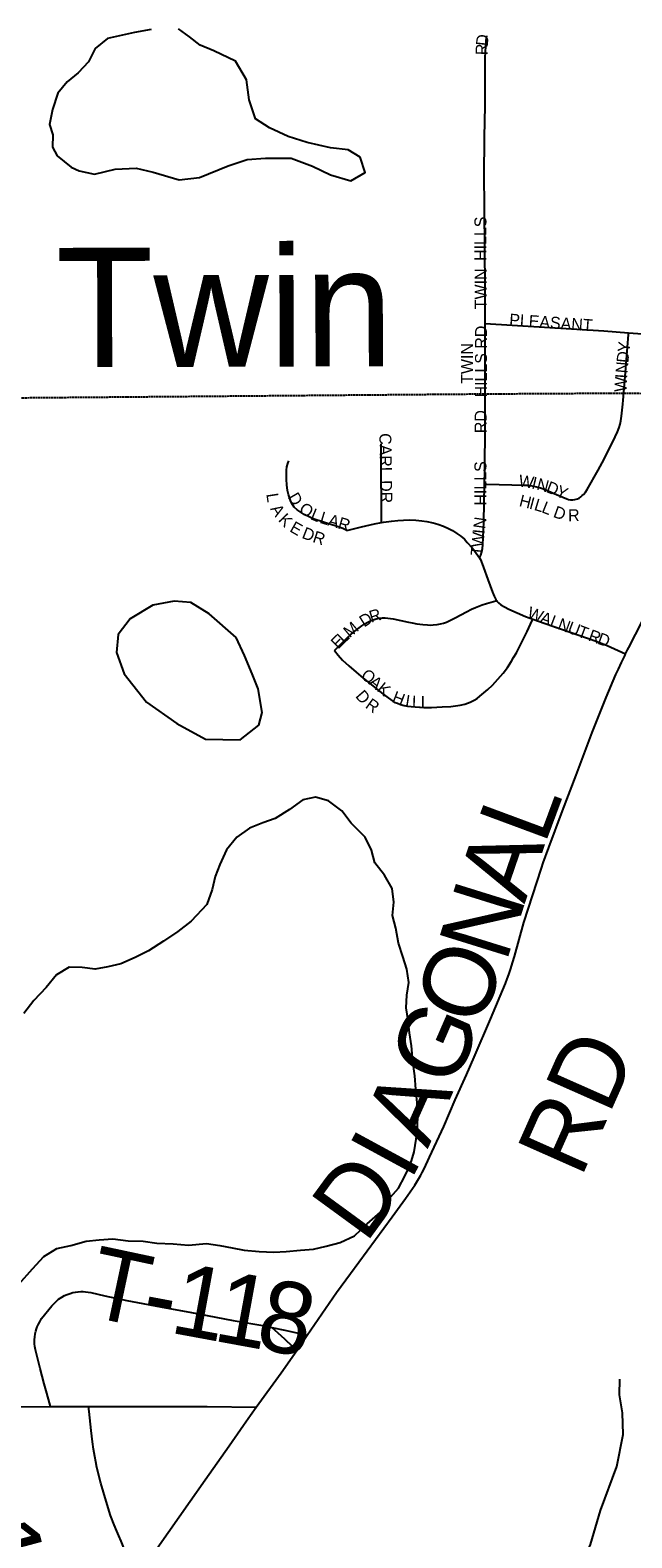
# Model space of a CAD drawing. Header units: feet. Extents: x 2113747 to 2516209, y 960708 to 1356798.
# Tile 86 of 206: x 2288863 to 2291383, y 1164000 to 1170318. Entities that reach past the tile are written whole.
import ezdxf

# ---------------------------------------------------------------- set-up
doc = ezdxf.new("R2010")
doc.units = ezdxf.units.FT
doc.header["$LTSCALE"] = 50
doc.header["$MEASUREMENT"] = 0
doc.linetypes.add('OhDOT_USTN3', pattern=[0.22, 0.165, -0.055])
for name, color, linetype in [('0_Xref', 7, 'Continuous'), ('GM_X_City_Street', 251, 'Continuous'), ('GM_X_City_Street_Text', 251, 'Continuous'), ('GM_X_County_Road', 3, 'Continuous'), ('GM_X_County_Road_Text', 3, 'Continuous'), ('GM_X_Minor_Lake', 5, 'Continuous'), ('GM_X_Minor_Lake_Text', 5, 'Continuous'), ('GM_X_Minor_River', 5, 'Continuous'), ('GM_X_Township', 251, 'OhDOT_USTN3'), ('GM_X_Township_Road', 4, 'Continuous'), ('GM_X_Township_Road_Text', 4, 'Continuous'), ('GM_X_Township_Subdivision', 4, 'Continuous'), ('GM_X_Township_Subdivision_Text', 4, 'Continuous')]:
    doc.layers.add(name, color=color, linetype=linetype)
doc.styles.add('Styledgn030', font='dgn030.shx')
doc.styles.add('Styledgn031', font='dgn031.shx')

# ---------------------------------------------------------------- blocks, each defined once
blk = doc.blocks.new('POR')
at = {"layer": 'GM_X_City_Street', "flags": 128}
for points in [[(2290769.1, 1169088.9), (2290768.4, 1169174.1), (2290768.4, 1169258.9), (2290767.2, 1169383), (2290765.2, 1169586.2), (2290764.1, 1169703), (2290766.2, 1169869.9), (2290769.2, 1170001), (2290768.9, 1170204.5), (2290770, 1170224.6), (2290770.9, 1170252.8), (2290772.6, 1170274.5), (2290775.2, 1170294.5)], [(2290768, 1168745.4), (2290768, 1168812.1), (2290768, 1169032.9), (2290769.1, 1169088.9)], [(2290769.1, 1169088.9), (2291265, 1169057.9), (2291369.3, 1169050)], [(2291344.9, 1168750.3), (2291346.4, 1168767.4), (2291355.9, 1168883.8), (2291368.8, 1169042.8), (2291369.3, 1169050)], [(2291369.3, 1169050), (2291638.2, 1169029.7), (2292073.6, 1168996.8), (2292188.6, 1168986.6)]]:
    blk.add_lwpolyline(points, dxfattribs=at)
at = {"layer": 'GM_X_County_Road', "flags": 128}
for points in [[(2291356.8, 1167704.1), (2291365.2, 1167721.3), (2291375.3, 1167741), (2291385.7, 1167761.5), (2291398.2, 1167786.1), (2291457.4, 1167899.6), (2291498.2, 1167974.6), (2291534.1, 1168041), (2291622.4, 1168205.7), (2291663.1, 1168284.6), (2291673.8, 1168304), (2291685.3, 1168325), (2291695.1, 1168340.3), (2291704.8, 1168355.5), (2291720.8, 1168377.4), (2291739.7, 1168403.3), (2291753.6, 1168420.8), (2291771.3, 1168443.3), (2291790.1, 1168466.9), (2291895.1, 1168582.8), (2291964.3, 1168660.1), (2291978.8, 1168677.5)], [(2291012.1, 1166828.8), (2291035.2, 1166893), (2291092.2, 1167047), (2291150.1, 1167196.8), (2291216.4, 1167375.3), (2291274.9, 1167521.2), (2291315.6, 1167617.9), (2291326.5, 1167641), (2291339.1, 1167667.8), (2291353.2, 1167696.7), (2291356.8, 1167704.1)], [(2290023.1, 1164849.3), (2290145.9, 1165028.1), (2290204.1, 1165107.6), (2290379.5, 1165345.3), (2290435.6, 1165422), (2290474, 1165478.7), (2290482.2, 1165492), (2290491, 1165506.3), (2290498.7, 1165520.1), (2290505, 1165531.6), (2290511.2, 1165544.4), (2290520.3, 1165561.9), (2290528.7, 1165579.7), (2290536.2, 1165596.1), (2290594.9, 1165724.2), (2290642.9, 1165835.3), (2290690.9, 1165940.7), (2290722.4, 1166014.9), (2290790.9, 1166174), (2290853.4, 1166323.5), (2290860.3, 1166342.7), (2290867.1, 1166361.4), (2290876.1, 1166386.1), (2290883.3, 1166410.1), (2290891.1, 1166436.2), (2290930.1, 1166578.6), (2291004.1, 1166806.6), (2291012.1, 1166828.8)], [(2288813.1, 1164549.7), (2288949.1, 1164550.3)], [(2289979.3, 1164785.7), (2289994.8, 1164808), (2290023.1, 1164849.3)], [(2289810.2, 1164548.3), (2289914.4, 1164692.3), (2289979.3, 1164785.7)], [(2288949.1, 1164550.3), (2289108, 1164550.7)], [(2289108, 1164550.7), (2289147, 1164550.9), (2289265.2, 1164550.3), (2289603.9, 1164550.3), (2289810.2, 1164548.3)], [(2289332.9, 1163867.7), (2289395.5, 1163957.8), (2289533, 1164153.7), (2289596.7, 1164244), (2289696, 1164386.5), (2289756.1, 1164472), (2289786, 1164515), (2289810.2, 1164548.3)]]:
    blk.add_lwpolyline(points, dxfattribs=at)
at = {"layer": 'GM_X_Minor_Lake'}
for p, q in [((2288958, 1169879.4), (2288956.5, 1169827.4)), ((2289725.8, 1167772.9), (2289613.1, 1167872.1))]:
    blk.add_line(p, q, dxfattribs=at)
at = {"layer": 'GM_X_Minor_Lake', "flags": 128}
for points in [[(2288956.5, 1169827.4), (2288976.7, 1169791.5), (2289035, 1169743.9), (2289069.1, 1169728.1), (2289133.2, 1169714.6), (2289219, 1169735.3), (2289306.8, 1169740), (2289378.9, 1169722.5), (2289487.1, 1169691.3), (2289572.9, 1169700), (2289692.4, 1169748.9), (2289772.2, 1169775.6), (2289848.1, 1169782.2), (2289956, 1169781), (2290046.2, 1169747.7), (2290120.4, 1169712.2), (2290206.5, 1169686.9), (2290266.2, 1169721.4), (2290245.7, 1169785.3), (2290195.5, 1169816.9), (2290121.5, 1169824.4), (2290023.4, 1169847.6), (2289943.3, 1169873.1), (2289865.1, 1169908.5), (2289806.8, 1169946.1), (2289780.2, 1170026), (2289769.6, 1170110), (2289723, 1170187.7), (2289632.8, 1170231.1), (2289574.6, 1170254.7), (2289530.4, 1170290.4), (2289484.2, 1170324)], [(2289370.3, 1170321.1), (2289300.4, 1170308.6), (2289186.7, 1170283.7), (2289135.1, 1170241.2), (2289107.5, 1170184.9), (2289063.9, 1170138.6), (2289018.3, 1170102.2), (2288978.7, 1170053.8), (2288957.2, 1169985.5), (2288943.7, 1169923.4), (2288958, 1169879.4)], [(2289613.1, 1167872.1), (2289536.8, 1167919.6), (2289466.8, 1167925.1), (2289377, 1167908.4), (2289281.6, 1167851.6), (2289232.1, 1167785.1), (2289224.7, 1167710.9), (2289257.4, 1167621.1), (2289350.2, 1167501.7), (2289476.8, 1167412.6), (2289597.2, 1167347.4), (2289743.1, 1167344.6), (2289820.6, 1167405.2), (2289834.2, 1167459.4), (2289817.4, 1167557.4), (2289792.9, 1167621.3), (2289760.4, 1167697.1), (2289725.8, 1167772.9)], [(2288815.7, 1165062.9), (2288873.2, 1165127.4), (2288920.7, 1165179.8), (2288974.4, 1165212.3), (2289034.3, 1165224.8), (2289098.1, 1165243.3), (2289152, 1165249.7), (2289209.9, 1165254.1), (2289273.9, 1165244.6), (2289335.9, 1165243.1), (2289393.9, 1165235.6), (2289461.9, 1165232.1), (2289525.9, 1165226.6), (2289601.8, 1165233.2), (2289657.8, 1165225.6), (2289709.8, 1165216), (2289759.9, 1165206.4), (2289821.8, 1165200.8), (2289883.8, 1165197.3), (2289935.8, 1165199.7), (2289995.7, 1165206.2), (2290049.6, 1165210.6), (2290103.4, 1165223), (2290161.3, 1165237.5), (2290221, 1165266), (2290274.6, 1165316.5), (2290330.1, 1165364.9), (2290361.7, 1165415.2), (2290405.3, 1165465.6), (2290432.9, 1165515.9), (2290456.5, 1165566.1), (2290472, 1165618.3), (2290479.6, 1165670.4), (2290485.2, 1165722.5), (2290486.8, 1165772.6), (2290484.4, 1165822.6), (2290478, 1165880.6), (2290473.5, 1165936.7), (2290465.1, 1165996.7), (2290460.6, 1166062.7), (2290452.2, 1166116.7), (2290445.8, 1166168.7), (2290437.3, 1166220.7), (2290440.9, 1166274.8), (2290448.5, 1166326.9), (2290440.1, 1166382.9), (2290423.7, 1166436.8), (2290405.2, 1166492.8), (2290394.8, 1166554.7), (2290380.4, 1166608.7), (2290385.9, 1166664.8), (2290379.5, 1166720.8), (2290347.1, 1166776.6), (2290306.7, 1166828.4), (2290292.3, 1166882.3), (2290265.9, 1166936.2), (2290207.5, 1166995.8), (2290169.1, 1167047.5), (2290112.8, 1167089.1), (2290058.7, 1167104.7), (2290004.9, 1167092.3), (2289949.2, 1167051.8), (2289889.6, 1167015.3), (2289837.8, 1166996.9), (2289782, 1166974.4), (2289728.3, 1166936), (2289684.8, 1166883.6), (2289657.3, 1166821.3), (2289637.7, 1166771.1), (2289626.1, 1166717), (2289602.6, 1166654.7), (2289537.2, 1166584.1), (2289481.6, 1166541.6), (2289422, 1166501.1), (2289358.4, 1166460.6), (2289302.6, 1166432.1), (2289242.9, 1166405.6), (2289189, 1166393.2), (2289135.1, 1166382.8), (2289081.1, 1166390.4), (2289027.2, 1166392), (2288973.5, 1166359.5), (2288929.9, 1166307.1), (2288878.4, 1166252.6), (2288836.8, 1166198.3)]]:
    blk.add_lwpolyline(points, dxfattribs=at)
at = {"layer": 'GM_X_Minor_River', "flags": 128}
blk.add_lwpolyline([(2291120.7, 1163679.3), (2291149.5, 1163833.7), (2291210.3, 1163972.3), (2291251.2, 1164114.8), (2291319.7, 1164299.5), (2291346.6, 1164433.8), (2291343.9, 1164523.9), (2291331.3, 1164599.9), (2291332.8, 1164666)], dxfattribs=at)
at = {"layer": 'GM_X_Township', "flags": 128}
blk.add_lwpolyline([(2273464.5, 1168621), (2274221.7, 1168649.1), (2275701.7, 1168644.7), (2277283, 1168666.7), (2279752.9, 1168691.5), (2283763.4, 1168713.6), (2286335.4, 1168752.7), (2288511.1, 1168775.2), (2290764.5, 1168794.1), (2291345.6, 1168797.4), (2292060.1, 1168786.7), (2297619.1, 1168802.5), (2298939.3, 1168800.1), (2298977.5, 1164715.2), (2298994.5, 1162899.3), (2299028.4, 1155427.9), (2299047.6, 1152560.7), (2299031.8, 1145317.1), (2299033.2, 1144175.6), (2297666.9, 1144176.2), (2295497.7, 1144177), (2292292.6, 1144206.4), (2290241, 1144200.7), (2286546.8, 1144190.6), (2284989, 1144172.2), (2284147.3, 1144164.5), (2283046.1, 1144163.7), (2282945.7, 1144162.9), (2282615.9, 1144160.3), (2282223.6, 1144167.6), (2278962.2, 1144111.4), (2276673.1, 1144104.1), (2276352.4, 1144118), (2275977.4, 1144134.4), (2275848.1, 1144130), (2274451, 1144099.7), (2273706.6, 1144116.6), (2273652, 1147705.5), (2273648.4, 1148193.1), (2273644.5, 1148717.3), (2273636.5, 1149823), (2273631.6, 1150488), (2273596.3, 1155295.4), (2273585.4, 1158808.2), (2273559.6, 1160545.6), (2273539.3, 1163371.7), (2273485.8, 1167056), (2273464.5, 1168621)], dxfattribs=at)
at = {"layer": 'GM_X_Township_Road', "flags": 128}
for points in [[(2288949.1, 1164550.3), (2288940.3, 1164581.5), (2288930.3, 1164617.1), (2288921.6, 1164645.5), (2288913.3, 1164677.4), (2288905.2, 1164709.6), (2288886.2, 1164788.4), (2288883.5, 1164802.4), (2288882, 1164813.5), (2288881.8, 1164821.2), (2288881.8, 1164831.9), (2288882.5, 1164842), (2288884.1, 1164855), (2288886.6, 1164867.2), (2288889.2, 1164876.1), (2288892.2, 1164884.9), (2288897.6, 1164895.6), (2288903.3, 1164906.3), (2288911.4, 1164919.1), (2288954.7, 1164972.3), (2288970.2, 1164989.3), (2288976.8, 1164995.4), (2288982.5, 1165000.1), (2288989.5, 1165005.2), (2288995.9, 1165009.2), (2289007.6, 1165015.5), (2289018.7, 1165020.3), (2289030.6, 1165024.7), (2289041.8, 1165027.9), (2289052.8, 1165029.7), (2289064.6, 1165031.3), (2289075.6, 1165032.3), (2289085, 1165032.6), (2289095.3, 1165031.8), (2289105.8, 1165030.6), (2289118, 1165028.5), (2289175.4, 1165014.6), (2289267.7, 1164995.3), (2289431.6, 1164963.7), (2289532.5, 1164945.7), (2289713.1, 1164911.8), (2289845.6, 1164888.3), (2289874.8, 1164882.2)], [(2289874.8, 1164882.2), (2289929.1, 1164870.8), (2289993.1, 1164856.2), (2290023.1, 1164849.3)], [(2289874.8, 1164882.2), (2289900, 1164859.7), (2289929, 1164833.9), (2289961.6, 1164802.7), (2289979.3, 1164785.7)], [(2289275.3, 1163881.2), (2289273.4, 1163894.9), (2289269.2, 1163909.9), (2289264.8, 1163927), (2289259.2, 1163944), (2289252.1, 1163965.1), (2289244.5, 1163985.9), (2289234.4, 1164008.7), (2289225.7, 1164028.5), (2289215.6, 1164054.5), (2289200.1, 1164094.1), (2289181.2, 1164153.5), (2289159.5, 1164229.2), (2289142.7, 1164295.7), (2289138, 1164318.7), (2289133.5, 1164341.5), (2289128.9, 1164371.5), (2289124.2, 1164402.5), (2289119.2, 1164449.8), (2289110.3, 1164530.4), (2289108, 1164550.7)]]:
    blk.add_lwpolyline(points, dxfattribs=at)
at = {"layer": 'GM_X_Township_Subdivision', "flags": 128}
for points in [[(2290766.1, 1168416.3), (2290775.7, 1168416), (2290932.3, 1168411.8), (2290946, 1168410.9), (2290958.9, 1168409.5), (2290983.5, 1168404.9), (2291000.6, 1168400.3), (2291016.5, 1168394.9), (2291035, 1168387), (2291067.1, 1168372.1), (2291110.2, 1168354.1), (2291117.3, 1168351.8), (2291126.2, 1168350.3), (2291135.3, 1168350.3), (2291144.8, 1168351.3), (2291155.2, 1168354.2), (2291162.6, 1168357.4), (2291169.6, 1168362.6), (2291175.4, 1168367.9), (2291180.2, 1168373), (2291188.5, 1168382.6), (2291196.4, 1168393.8), (2291241.9, 1168474), (2291267.3, 1168519.9), (2291313.6, 1168613.4), (2291323.3, 1168635.4), (2291329.9, 1168653.5), (2291334.2, 1168667.5), (2291336.9, 1168680.9), (2291340.1, 1168699.9), (2291344.9, 1168750.3)], [(2290766.1, 1168416.3), (2290767.1, 1168477.1), (2290768.4, 1168654.3), (2290768, 1168745.4)], [(2290333.9, 1168254.6), (2290333.9, 1168262.6), (2290334, 1168343.8), (2290333.1, 1168448), (2290332.9, 1168543.2), (2290333.2, 1168585.2)], [(2290189.2, 1168221.3), (2290172.4, 1168229.9), (2290140.2, 1168240.7), (2290108.2, 1168251.3), (2290079.1, 1168260.7), (2290065.1, 1168265.1), (2290052.5, 1168269.4), (2290033.9, 1168276.8), (2290010.6, 1168288.8), (2289993.9, 1168299.4), (2289980.9, 1168308.1), (2289969.2, 1168319.8), (2289961.8, 1168329.8), (2289954.9, 1168342.9), (2289950.3, 1168355.4), (2289945.3, 1168372), (2289940.6, 1168389.8), (2289938, 1168413.2), (2289936.2, 1168435.6), (2289937.1, 1168474.5), (2289938.4, 1168488.3), (2289941.9, 1168501.8), (2289947.1, 1168514)], [(2290744.6, 1168107), (2290750.3, 1168117.6), (2290754.5, 1168132), (2290756.8, 1168146.4), (2290758.3, 1168160.8), (2290761.8, 1168224.9), (2290763.5, 1168257.3), (2290766.1, 1168416.3)], [(2290189.2, 1168221.3), (2290250.7, 1168237.2), (2290304.9, 1168249.4), (2290333.9, 1168254.6)], [(2290333.9, 1168254.6), (2290343.5, 1168256.3), (2290376.9, 1168261.1), (2290402.6, 1168264), (2290426.6, 1168265.2), (2290452.2, 1168266), (2290478.3, 1168264.3), (2290503.9, 1168262.3), (2290524.3, 1168259.4), (2290550.4, 1168253.7), (2290569.9, 1168248), (2290594.3, 1168239.4), (2290614.7, 1168229.7), (2290631.4, 1168221.1), (2290650.5, 1168209.3), (2290666.8, 1168197.9), (2290681.9, 1168185.7), (2290693.7, 1168171.8), (2290713.6, 1168149), (2290727.8, 1168131.1), (2290741.3, 1168112.7), (2290744.6, 1168107)], [(2290744.6, 1168107), (2290748.6, 1168100.1), (2290756.7, 1168082.2), (2290762, 1168067.1), (2290779.5, 1168016.6), (2290799.7, 1167963.5), (2290806.1, 1167946.6), (2290813.7, 1167931.9), (2290816.5, 1167927.9)], [(2290137.1, 1167718.1), (2290149.2, 1167729.2), (2290192, 1167772.8), (2290208.2, 1167787.2), (2290230.2, 1167805.2), (2290252.2, 1167821.6), (2290264.7, 1167829.9), (2290277.8, 1167837.2), (2290291.9, 1167844.5), (2290307.8, 1167850.3), (2290322.4, 1167853.7), (2290337.6, 1167855.3), (2290349.6, 1167855.2), (2290361.2, 1167854.3), (2290383.9, 1167851.2), (2290448.2, 1167837.8), (2290463.1, 1167834.1), (2290482.5, 1167830.4), (2290507.7, 1167827.3), (2290527.1, 1167825.7), (2290538.9, 1167825.5), (2290550.2, 1167826.1), (2290567.6, 1167828.2), (2290581.6, 1167830.7), (2290593.5, 1167833.7), (2290606.2, 1167838), (2290623.4, 1167845.7), (2290643.6, 1167856), (2290690.4, 1167881.1), (2290711.1, 1167891.7), (2290728.2, 1167899.3), (2290742.6, 1167904.8), (2290756.6, 1167909.7), (2290774.3, 1167915.4), (2290812.8, 1167926.7), (2290816.5, 1167927.9)], [(2290816.5, 1167927.9), (2290818.1, 1167925.7), (2290824.7, 1167918.1), (2290834, 1167910.7), (2290850.2, 1167901.1), (2290867.9, 1167891.6), (2290937.3, 1167861.6), (2290968.6, 1167850.2)], [(2290137.1, 1167718.1), (2290152.8, 1167698.6), (2290171.4, 1167678.6), (2290198.2, 1167654.8), (2290228.4, 1167628.3), (2290257.2, 1167603.1), (2290304.7, 1167565.3), (2290334.9, 1167541.4), (2290362, 1167520.7), (2290372.5, 1167512.9), (2290381.6, 1167506.8), (2290391.2, 1167501.4), (2290401.7, 1167497.3), (2290413.9, 1167492.9), (2290429.1, 1167488.5), (2290443.7, 1167485.8), (2290459.2, 1167484.1), (2290475.6, 1167482.3), (2290512.2, 1167480.3), (2290544.5, 1167479.9), (2290588.5, 1167482.5), (2290625.5, 1167484.7), (2290644.2, 1167486.3), (2290664.5, 1167489.7), (2290683.5, 1167494.1), (2290705.8, 1167501.5), (2290722.6, 1167510.1), (2290735.8, 1167518.2), (2290746.7, 1167526.7), (2290762.9, 1167540.6), (2290780, 1167555.4), (2290799.3, 1167574.1), (2290821.8, 1167598.4), (2290843.7, 1167623.6), (2290861.8, 1167647.9), (2290879, 1167674.2), (2290887.8, 1167688.7), (2290899.7, 1167709.1), (2290918.6, 1167745.6), (2290944.2, 1167798), (2290966.1, 1167845), (2290968.6, 1167850.2)], [(2290968.6, 1167850.2), (2291020.5, 1167831.2), (2291197.4, 1167770.4), (2291237.1, 1167755.9), (2291279.5, 1167739), (2291340.8, 1167711.3), (2291356.8, 1167704.1)]]:
    blk.add_lwpolyline(points, dxfattribs=at)
at = {"layer": 'GM_X_City_Street_Text', "char_height": 50, "attachment_point": 7, "line_spacing_factor": 0.8, "style": 'Styledgn030'}
for s, insert, rotation in [('{\\Fdgn000|c0;\\C256;D}', (2290779.3, 1170250.1), 84.41771), ('{\\Fdgn000|c0;\\C256;R}', (2290778.9, 1170213), 89.17425), ('{\\Fdgn000|c0;\\C256;HILLS}', (2290774.5, 1169351), 90), ('{\\Fdgn000|c0;\\C256;TWIN}', (2290774.5, 1169148.6), 90), ('{\\Fdgn000|c0;\\C256;PLEASANT}', (2290868.1, 1169079.9), 355.97083), ('{\\Fdgn000|c0;\\C256;HILLS RD}', (2290776.9, 1168779), 90), ('{\\Fdgn000|c0;\\C256;TWIN}', (2290717.3, 1168836.2), 90), ('{\\Fdgn000|c0;\\C256;D}', (2291368, 1168922), 84.11109), ('{\\Fdgn000|c0;\\C256;Y}', (2291372.5, 1168965.8), 84.10702), ('{\\Fdgn000|c0;\\C256;N}', (2291364, 1168878.6), 84.76995), ('{\\Fdgn000|c0;\\C256;W}', (2291359.7, 1168800.6), 86.9386), ('{\\Fdgn000|c0;\\C256;I}', (2291362.7, 1168857.5), 86.41275)]:
    blk.add_mtext(s, dxfattribs=dict(at, insert=insert, rotation=rotation))
at = {"layer": 'GM_X_County_Road_Text', "char_height": 300, "attachment_point": 7, "line_spacing_factor": 0.8, "style": 'Styledgn030'}
for s, insert, rotation in [('{\\Fdgn000|c0;\\C256;L}', (2291017.4, 1166900.3), 69.61733), ('{\\Fdgn000|c0;\\C256;A}', (2290933.2, 1166654.2), 71.10945), ('{\\Fdgn000|c0;\\C256;N}', (2290856.1, 1166406.1), 72.71998), ('{\\Fdgn000|c0;\\C256;O}', (2290747.8, 1166129.5), 68.3826), ('{\\Fdgn000|c0;\\C256;G}', (2290637.2, 1165873.9), 66.54232), ('{\\Fdgn000|c0;\\C256;RD}', (2291169.6, 1165504.1), 66.08675), ('{\\Fdgn000|c0;\\C256;A}', (2290527.6, 1165628.1), 65.96176), ('{\\Fdgn000|c0;\\C256;I}', (2290454.5, 1165490.9), 61.47334), ('{\\Fdgn000|c0;\\C256;D}', (2290267.9, 1165229.2), 53.85191)]:
    blk.add_mtext(s, dxfattribs=dict(at, insert=insert, rotation=rotation))
at = {"layer": 'GM_X_Minor_Lake_Text', "insert": (2288971.9, 1168905.5), "char_height": 500.233, "attachment_point": 7, "rotation": 0.17321, "line_spacing_factor": 0.8, "style": 'Styledgn031'}
blk.add_mtext('{\\Fdgn000|c0;\\C256;Twin}', dxfattribs=at)
at = {"layer": 'GM_X_Township_Road_Text', "char_height": 300, "attachment_point": 7, "line_spacing_factor": 0.8, "style": 'Styledgn030'}
for s, insert, rotation in [('{\\Fdgn000|c0;\\C256;T}', (2289091.3, 1164932.7), 347.99841), ('{\\Fdgn000|c0;\\C256;1}', (2289441.7, 1164861.5), 349.54591), ('{\\Fdgn000|c0;\\C256;1}', (2289622.5, 1164828.1), 349.60887), ('{\\Fdgn000|c0;\\C256;8}', (2289797.5, 1164796.1), 347.86659), ('{\\Fdgn000|c0;\\C256;-}', (2289320.7, 1164884.1), 349.4107), ('{\\Fdgn000|c0;\\C256;1}', (2288587.1, 1164037.7), 285.03251)]:
    blk.add_mtext(s, dxfattribs=dict(at, insert=insert, rotation=rotation))
at = {"layer": 'GM_X_Township_Subdivision_Text', "char_height": 50, "attachment_point": 7, "line_spacing_factor": 0.8, "style": 'Styledgn030'}
for s, insert, rotation in [('{\\Fdgn000|c0;\\C256;RD}', (2290774.5, 1168629.4), 90), ('{\\Fdgn000|c0;\\C256;CARL DR}', (2290324.7, 1168628.9), 270.97266), ('{\\Fdgn000|c0;\\C256;HILLS}', (2290774.5, 1168325.8), 90), ('{\\Fdgn000|c0;\\C256;W}', (2290906.2, 1168406.9), 351.29218), ('{\\Fdgn000|c0;\\C256;I}', (2290960.3, 1168398.7), 346.45155), ('{\\Fdgn000|c0;\\C256;N}', (2290981.1, 1168393.7), 345.28536), ('{\\Fdgn000|c0;\\C256;D}', (2289940.4, 1168362), 300.39019), ('{\\Fdgn000|c0;\\C256;D}', (2291020.2, 1168383.7), 338.27978), ('{\\Fdgn000|c0;\\C256;Y}', (2291060.3, 1168367.7), 336.76984), ('{\\Fdgn000|c0;\\C256;L}', (2289851.8, 1168374.1), 278.77525), ('{\\Fdgn000|c0;\\C256;A}', (2289867.4, 1168312.1), 302.34043), ('{\\Fdgn000|c0;\\C256;O}', (2289984.7, 1168300.7), 326.41884), ('{\\Fdgn000|c0;\\C256;L}', (2290033.5, 1168269.9), 337.53895), ('{\\Fdgn000|c0;\\C256;H}', (2290907.8, 1168324.4), 345.86834), ('{\\Fdgn000|c0;\\C256;I}', (2290950, 1168313.8), 345.05168), ('{\\Fdgn000|c0;\\C256;L}', (2290970.3, 1168308.4), 343.12021), ('{\\Fdgn000|c0;\\C256;L}', (2291001.7, 1168299), 338.42692), ('{\\Fdgn000|c0;\\C256;D}', (2291050.2, 1168279.2), 340.38278), ('{\\Fdgn000|c0;\\C256;K}', (2289899.7, 1168263.7), 313.85253), ('{\\Fdgn000|c0;\\C256;E}', (2289946.4, 1168219.4), 330.40822), ('{\\Fdgn000|c0;\\C256;L}', (2290072.6, 1168254.1), 343.15915), ('{\\Fdgn000|c0;\\C256;A}', (2290106.4, 1168243.9), 343.31038), ('{\\Fdgn000|c0;\\C256;R}', (2290148.6, 1168231.2), 343.30076), ('{\\Fdgn000|c0;\\C256;N}', (2290767.8, 1168226.4), 81.88535), ('{\\Fdgn000|c0;\\C256;R}', (2291116.1, 1168260.4), 0.74936), ('{\\Fdgn000|c0;\\C256;D}', (2289997.6, 1168191.5), 338.43856), ('{\\Fdgn000|c0;\\C256;R}', (2290043, 1168173.7), 342.26632), ('{\\Fdgn000|c0;\\C256;W}', (2290760.3, 1168148.9), 84.42657), ('{\\Fdgn000|c0;\\C256;I}', (2290765.8, 1168205.8), 84.46222), ('{\\Fdgn000|c0;\\C256;T}', (2290756.9, 1168113.9), 84.44437), ('{\\Fdgn000|c0;\\C256;D}', (2290261.7, 1167814.6), 32.31358), ('{\\Fdgn000|c0;\\C256;R}', (2290291.3, 1167834.7), 16.29225), ('{\\Fdgn000|c0;\\C256;W}', (2290940.9, 1167857.2), 339.54431), ('{\\Fdgn000|c0;\\C256;A}', (2290994.5, 1167837.2), 339.54629), ('{\\Fdgn000|c0;\\C256;M}', (2290201.3, 1167769.3), 40.40964), ('{\\Fdgn000|c0;\\C256;L}', (2291035.7, 1167821.8), 339.54308), ('{\\Fdgn000|c0;\\C256;N}', (2291068.7, 1167809.5), 339.54629), ('{\\Fdgn000|c0;\\C256;U}', (2291109.9, 1167794.1), 339.54629), ('{\\Fdgn000|c0;\\C256;T}', (2291151.2, 1167778.8), 339.54308), ('{\\Fdgn000|c0;\\C256;E}', (2290152.2, 1167721.7), 44.40097), ('{\\Fdgn000|c0;\\C256;L}', (2290177.1, 1167746.1), 43.62825), ('{\\Fdgn000|c0;\\C256;R}', (2291196.9, 1167761.7), 339.84), ('{\\Fdgn000|c0;\\C256;D}', (2291235.6, 1167747.5), 341.20115), ('{\\Fdgn000|c0;\\C256;O}', (2290244, 1167607.3), 320.71213), ('{\\Fdgn000|c0;\\C256;A}', (2290278, 1167579.4), 320.68138), ('{\\Fdgn000|c0;\\C256;K}', (2290312.1, 1167551.5), 320.7202), ('{\\Fdgn000|c0;\\C256;D}', (2290222.6, 1167526.1), 310.71509), ('{\\Fdgn000|c0;\\C256;R}', (2290263.4, 1167481.6), 324.15811), ('{\\Fdgn000|c0;\\C256;H}', (2290375.3, 1167504.1), 338.45974), ('{\\Fdgn000|c0;\\C256;I}', (2290431.3, 1167483.9), 351.04498), ('{\\Fdgn000|c0;\\C256;L}', (2290461.7, 1167479.7), 358.09631), ('{\\Fdgn000|c0;\\C256;L}', (2290499, 1167478.4), 359.8075)]:
    blk.add_mtext(s, dxfattribs=dict(at, insert=insert, rotation=rotation))

msp = doc.modelspace()

# ---------------------------------------------------------------- block references
at = {"layer": '0_Xref'}
msp.add_blockref('POR', (0, 0), dxfattribs=at)

doc.saveas('drawing.dxf')
